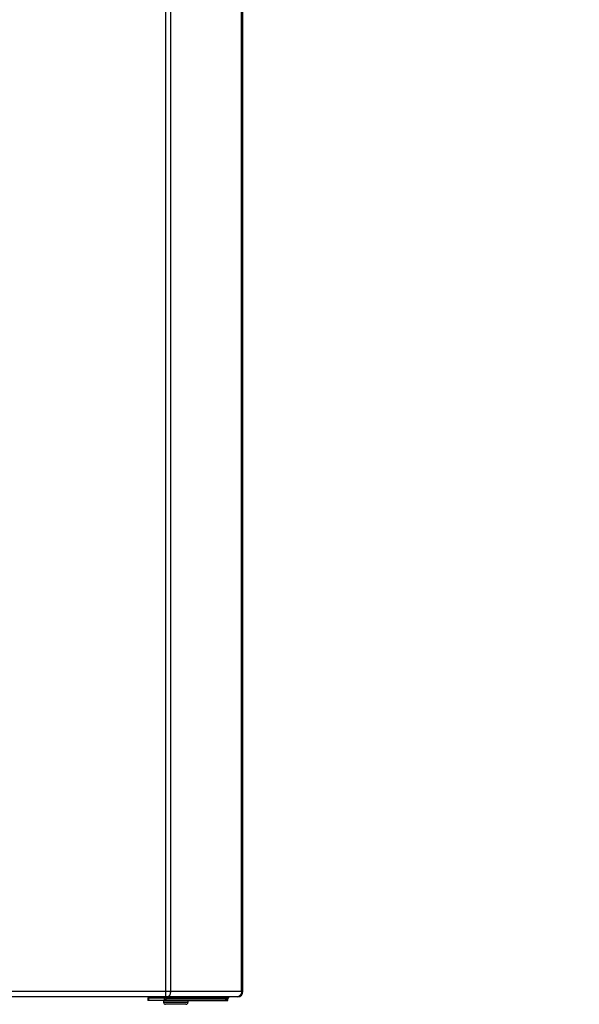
# Model space of a CAD drawing. Header units: centimetres. Extents: x 4745 to 39369, y 17389 to 19524.
# Tile 25 of 188: x 15533 to 15548, y 18144 to 18170. Entities that reach past the tile are written whole.
import ezdxf
from ezdxf import colors
from ezdxf.entities.mleader import LeaderData, LeaderLine
from ezdxf.math import Vec2, Vec3

# ---------------------------------------------------------------- set-up
doc = ezdxf.new("R2010")
doc.units = ezdxf.units.CM
doc.layers.add('$_urządzenia', color=250, linetype='Continuous')
doc.layers.add('IS_Opis', color=250, linetype='Continuous', lineweight=9)
doc.styles.add('styl1', font='ARIALN.TTF')

# ---------------------------------------------------------------- blocks, each defined once
blk = doc.blocks.new('A$C92957c0b')
at = {"layer": '$_urządzenia'}
for p, q in [((279.34, -1127), (279.34, -29)), ((280.56, -30.4), (280.56, -1125.6)), ((299.63, -1125.6), (299.63, -30.4)), ((300, -1125.6), (300, -30.4)), ((298.6, -1127), (233.74, -1127)), ((300, -1125.6), (234.29, -1125.6)), ((274.5, -1127.3), (274.5, -1128)), ((274.5, -1127.3), (278.99, -1127.3)), ((274.76, -1128), (274.76, -1127.3)), ((279.16, -1127.9), (278.97, -1127.25)), ((279.21, -1127), (279.16, -1127.08)), ((279.16, -1127.08), (279.52, -1127.55)), ((279.73, -1127.22), (279.52, -1127.55)), ((279.56, -1127), (279.73, -1127.22)), ((279.73, -1127.22), (296.14, -1127.22)), ((296.14, -1127.22), (295.93, -1127.55)), ((279, -1128), (274.5, -1128)), ((278.74, -1128), (278.74, -1128.5)), ((285.24, -1128.5), (278.74, -1128.5)), ((279, -1127.4), (279, -1127.41)), ((279, -1128), (279, -1127.41)), ((279, -1128), (296, -1128)), ((284.74, -1129), (279.24, -1129)), ((279.52, -1127.55), (295.93, -1127.55)), ((285.24, -1128), (285.24, -1128.5)), ((295.26, -1128), (295.2, -1128)), ((295.33, -1128), (295.33, -1127.99)), ((295.98, -1128), (295.98, -1127.47)), ((296, -1128), (296, -1127.45))]:
    blk.add_line(p, q, dxfattribs=at)
for points in [[(279.16, -1127.08), (279.14, -1127.1), (279.12, -1127.12), (279.1, -1127.15), (279.08, -1127.17), (279.06, -1127.19), (279.04, -1127.21), (279.02, -1127.22), (279, -1127.24), (278.97, -1127.25)], [(278.99, -1127.34), (279, -1127.35), (279, -1127.36), (279, -1127.37), (279, -1127.38), (279, -1127.39), (279, -1127.4), (279, -1127.4), (279, -1127.4)], [(280.1, -1127), (280.07, -1127), (280.05, -1127), (280.03, -1127.01), (280.01, -1127.01), (279.99, -1127.02), (279.96, -1127.03), (279.94, -1127.04), (279.92, -1127.05), (279.9, -1127.06), (279.88, -1127.07), (279.86, -1127.09), (279.84, -1127.1), (279.82, -1127.12), (279.8, -1127.14), (279.78, -1127.16), (279.77, -1127.18), (279.75, -1127.2), (279.73, -1127.22)], [(280.46, -1126.3), (280.44, -1126.35), (280.42, -1126.4), (280.41, -1126.44), (280.39, -1126.49), (280.37, -1126.53), (280.34, -1126.57), (280.32, -1126.61), (280.3, -1126.65), (280.28, -1126.68), (280.25, -1126.72), (280.23, -1126.75), (280.2, -1126.78), (280.17, -1126.81), (280.14, -1126.84), (280.12, -1126.86), (280.09, -1126.89), (280.06, -1126.91), (280.03, -1126.93), (280, -1126.94), (279.97, -1126.96), (279.94, -1126.97), (279.91, -1126.98), (279.88, -1126.99), (279.84, -1127), (279.81, -1127), (279.78, -1127)], [(280.56, -1125.6), (280.56, -1125.66), (280.56, -1125.71), (280.56, -1125.77), (280.55, -1125.82), (280.55, -1125.88), (280.54, -1125.94), (280.53, -1125.99), (280.52, -1126.04), (280.51, -1126.1), (280.5, -1126.15), (280.49, -1126.2), (280.47, -1126.25), (280.46, -1126.3)], [(296.51, -1127), (296.49, -1127), (296.46, -1127), (296.44, -1127.01), (296.42, -1127.01), (296.4, -1127.02), (296.37, -1127.03), (296.35, -1127.04), (296.33, -1127.05), (296.31, -1127.06), (296.29, -1127.07), (296.27, -1127.09), (296.25, -1127.1), (296.23, -1127.12), (296.21, -1127.14), (296.19, -1127.16), (296.18, -1127.18), (296.16, -1127.2), (296.14, -1127.22)], [(299.63, -1125.6), (299.63, -1125.66), (299.62, -1125.71), (299.62, -1125.77), (299.61, -1125.82), (299.6, -1125.88), (299.59, -1125.94), (299.58, -1125.99), (299.57, -1126.04), (299.55, -1126.1), (299.53, -1126.15), (299.51, -1126.2), (299.49, -1126.25), (299.47, -1126.3), (299.45, -1126.35), (299.42, -1126.4), (299.39, -1126.44), (299.36, -1126.49), (299.33, -1126.53), (299.3, -1126.57), (299.27, -1126.61), (299.23, -1126.65), (299.2, -1126.68), (299.16, -1126.72), (299.12, -1126.75), (299.09, -1126.78), (299.05, -1126.81), (299, -1126.84), (298.96, -1126.86), (298.92, -1126.89), (298.88, -1126.91), (298.83, -1126.93), (298.79, -1126.94), (298.74, -1126.96), (298.7, -1126.97), (298.65, -1126.98), (298.6, -1126.99), (298.56, -1127), (298.51, -1127), (298.46, -1127)], [(279.16, -1127.9), (279.14, -1127.92), (279.12, -1127.94), (279.11, -1127.96), (279.09, -1127.97), (279.07, -1127.98), (279.05, -1127.99), (279.04, -1128), (279.02, -1128), (279, -1128)], [(279.52, -1127.55), (279.49, -1127.6), (279.45, -1127.65), (279.41, -1127.69), (279.37, -1127.74), (279.33, -1127.78), (279.29, -1127.81), (279.25, -1127.85), (279.2, -1127.88), (279.16, -1127.9)], [(295.93, -1127.55), (295.89, -1127.61), (295.85, -1127.66), (295.81, -1127.71), (295.77, -1127.75), (295.72, -1127.79), (295.67, -1127.83), (295.63, -1127.87), (295.58, -1127.9), (295.52, -1127.92), (295.47, -1127.95), (295.42, -1127.97), (295.37, -1127.98), (295.31, -1127.99), (295.26, -1128)]]:
    blk.add_lwpolyline(points, dxfattribs=at)
for centre, radius, start, end in [((298.6, -1125.6), 1.4, 270, 0), ((279.24, -1128.5), 0.5, 180, 270), ((284.74, -1128.5), 0.5, 270, 0)]:
    blk.add_arc(centre, radius, start, end, dxfattribs=at)

msp = doc.modelspace()

# ---------------------------------------------------------------- block references
at = {"layer": '$_urządzenia', "xscale": 0.1, "yscale": 0.1, "zscale": 0.1}
msp.add_blockref('A$C92957c0b', (15509.216, 18256.513), dxfattribs=at)

# ---------------------------------------------------------------- leaders
at = {"layer": 'IS_Opis'}
ml = msp.add_multileader_mtext('Standard', dxfattribs=at)
ml.set_content('Projektowany kocioł gazowy 1-funkcyjny 29,5kW z zamkniętą komorą spalania.', color=256, style='styl1')
ml.set_leader_properties()
ml.build(insert=Vec2(0, 0))
ml.multileader.update_dxf_attribs({"dogleg_length": 5, "arrow_head_size": 7.5})
ctx = ml.context
ctx.base_point, ctx.char_height, ctx.arrow_head_size, ctx.landing_gap_size, ctx.plane_origin = Vec3(15107.702, 18198.713), 12, 7.5, 5, Vec3(15436.327, 18046.914)
ctx.text_align_type = 2
notes = []
notes.append((ctx, [(1, (1, 1, 0), (15371.924, 18198.713), (-1, 0), 10.121, [(1, [(15479.216, 18198.713), (15558.434, 18188.713)], 0, [])])]))
ctx.mtext.insert, ctx.mtext.width, ctx.mtext.defined_height, ctx.mtext.alignment, ctx.mtext.flow_direction = Vec3(15356.803, 18206.452), 283.21555, 76.915, 3, 5
for ctx, leaders in notes:
    for number, flags, end, landing, length, lines in leaders:
        leader = LeaderData()
        leader.index, (leader.has_last_leader_line, leader.has_dogleg_vector, leader.attachment_direction) = number, flags
        leader.last_leader_point, leader.dogleg_vector, leader.dogleg_length = Vec3(end), Vec3(landing), length
        for number, points, colour, breaks in lines:
            line = LeaderLine()
            line.index, line.vertices, line.color, line.breaks = number, Vec3.list(points), colors.encode_raw_color(colour), breaks
            leader.lines.append(line)
        ctx.leaders.append(leader)

doc.saveas('drawing.dxf')
